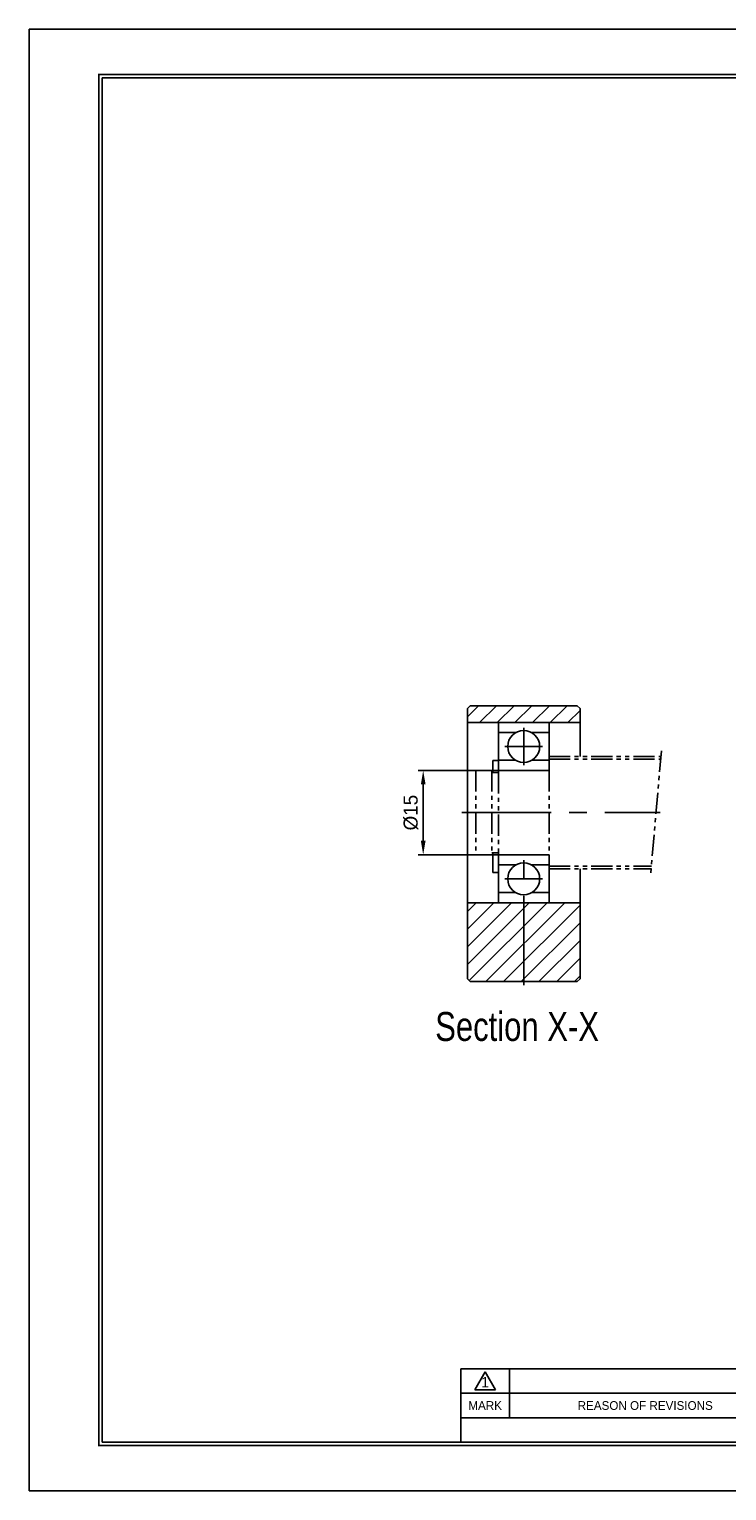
# Model space of a CAD drawing. Header units: millimetres. Extents: x 0 to 367, y 0 to 260.
# Tile 1 of 2: x 0 to 124, y 0 to 260. Entities that reach past the tile are written whole.
import ezdxf
from ezdxf.enums import TextEntityAlignment as Align

# ---------------------------------------------------------------- set-up
doc = ezdxf.new("R2010")
doc.units = ezdxf.units.MM
doc.linetypes.add('CENTER', pattern=[50.8, 31.75, -6.35, 6.35, -6.35])
doc.linetypes.add('PHANTOM', pattern=[2.5, 1.25, -0.25, 0.25, -0.25, 0.25, -0.25])
doc.layers.get('0').update_dxf_attribs({"linetype": 'CONTINUOUS'})
doc.layers.get('DEFPOINTS').update_dxf_attribs({"linetype": 'CONTINUOUS'})
for name, color, linetype in [('center', 1, 'CENTER'), ('L1', 7, 'CONTINUOUS'), ('OUTLINE', 7, 'CONTINUOUS'), ('phantom', 6, 'PHANTOM')]:
    doc.layers.add(name, color=color, linetype=linetype)
doc.dimstyles.get("Standard").update_dxf_attribs({"dimtxt": 2.5, "dimasz": 2.5, "dimexe": 0.9, "dimexo": 0, "dimgap": 0.9, "dimtad": 1, "dimdec": 3, "dimzin": 11, "dimdsep": 46, "dimtxsty": 'Standard', "dimcen": 0, "dimclrd": 5, "dimclre": 5, "dimclrt": 3, "dimadec": 0, "dimazin": 0, "dimtfac": 0.6, "dimtdec": 3, "dimtmove": 0, "dimatfit": 3, "dimfxl": 1.25, "dimtolj": 1, "dimtzin": 11, "dimarcsym": 0})

# ---------------------------------------------------------------- blocks, each defined once
blk = doc.blocks.new('표제란')
at = {"layer": 'L1', "color": 0}
for p, q in [((297, 210), (0, 210)), ((0, 210), (0, 0)), ((0, 0), (297, 0))]:
    blk.add_line(p, q, dxfattribs=at)
at = {"layer": 'L1'}
for p, q in [((160, 17.5), (62, 17.5)), ((62, 17.5), (62, 7)), ((64, 14.51), (65.5, 17.1)), ((65.5, 17.1), (67, 14.51)), ((69, 17.5), (69, 10.5)), ((147, 14), (62, 14)), ((64, 14.51), (67, 14.51)), ((147, 10.5), (62, 10.5))]:
    blk.add_line(p, q, dxfattribs=at)
at = {"layer": 'L1', "const_width": 0.25}
blk.add_lwpolyline([(290.5, 6.5), (290.5, 203.5), (10, 203.5), (10, 6.5)], close=True, dxfattribs=at)
at = {"layer": 'L1'}
blk.add_lwpolyline([(290, 7), (290, 203), (10.5, 203), (10.5, 7)], close=True, dxfattribs=at)
for s, height, p in [('1', 1.5, (65.5, 15.61)), ('MARK', 1.25, (65.5, 12.25)), ('REASON OF REVISIONS', 1.25, (88.5, 12.25))]:
    blk.add_text(s, height=height, dxfattribs=at).set_placement(p, align=Align.MIDDLE_CENTER)
for tag, p in [('필렛', (179.25, 10.9)), ('모따기', (179.25, 8.3))]:
    blk.add_attdef(tag, text='', height=1.15, dxfattribs=at).set_placement(p, align=Align.MIDDLE_LEFT)
at = {"layer": 'OUTLINE', "ltscale": 0.5}
for tag, p, height in [('TITLE', (237.17, 24.41), 2.5), ('도번', (251.18, 15.64), 2.5), ('SCALE', (253.78, 9.55), 1.2), ('DATE', (277.02, 9.51), 1.2)]:
    blk.add_attdef(tag, p, '', height=height, dxfattribs=at)
blk = doc.blocks.new('*D10')
at = {"layer": 'DEFPOINTS', "color": 0}
for p in [(83.32, 127.95), (69.97, 112.95), (83.32, 112.95)]:
    blk.add_point(p, dxfattribs=at)
at = {"layer": 'OUTLINE', "color": 5, "lineweight": -2}
for p, q in [((83.32, 127.95), (69.07, 127.95)), ((69.97, 125.45), (69.97, 115.45)), ((83.32, 112.95), (69.07, 112.95))]:
    blk.add_line(p, q, dxfattribs=at)
at = {"layer": 'OUTLINE', "color": 5}
for points in [[(69.55, 125.45), (70.39, 125.45), (69.97, 127.95)], [(69.55, 115.45), (70.39, 115.45), (69.97, 112.95)]]:
    blk.add_solid(points, dxfattribs=at)
at = {"layer": 'OUTLINE', "color": 3, "insert": (67.78, 120.45), "char_height": 2.5, "attachment_point": 5, "rotation": 90}
blk.add_mtext('\\A1;%%C15', dxfattribs=at)

msp = doc.modelspace()

# ---------------------------------------------------------------- hatches: boundary and pattern name
at = {"layer": 'OUTLINE'}
h = msp.add_hatch(dxfattribs=at)
h.set_pattern_fill('ANSI31', color=5, scale=0.7, style=0)
h.set_pattern_definition([(45, (-613.058, 112.9116), (-1.571545, 1.571545), [])])
h.paths.add_polyline_path([(97.8204, 136.4507), (97.8204, 138.9507), (97.3204, 139.4507), (78.3204, 139.4507), (77.8204, 138.9507), (77.8204, 136.4507)])
h.paths.add_polyline_path([(97.8204, 104.4507), (87.8204, 104.4507), (87.8204, 90.4507), (97.3204, 90.4507), (97.8204, 90.9507)])
h.paths.add_polyline_path([(87.8204, 104.4507), (77.8204, 104.4507), (77.8204, 90.9507), (78.3204, 90.4507), (87.8204, 90.4507)])

# ---------------------------------------------------------------- linework, layer by layer
at = {"layer": 'center', "ltscale": 0.5}
for p, q in [((87.8204, 135.5357), (87.8204, 128.8657)), ((91.1554, 132.2007), (84.4854, 132.2007)), ((76.8204, 120.4507), (112.0675, 120.4507)), ((87.8204, 89.7879), (87.8204, 112.0357)), ((91.1554, 108.7007), (84.4854, 108.7007))]:
    msp.add_line(p, q, dxfattribs=at)
at = {"layer": 'OUTLINE'}
for p, q in [((78.3204, 139.4507), (77.8204, 138.9507)), ((77.8204, 138.9507), (77.8204, 90.9507)), ((78.3204, 139.4507), (97.3204, 139.4507)), ((97.3204, 139.4507), (97.8204, 138.9507)), ((97.8204, 138.9507), (97.8204, 130.4507)), ((77.8204, 136.4507), (97.8204, 136.4507)), ((83.3204, 136.4507), (83.3204, 127.6007)), ((92.3204, 136.4507), (92.3204, 127.9507)), ((86.4029, 134.6558), (83.3204, 134.6558)), ((89.2379, 134.6558), (92.3204, 134.6558)), ((82.3204, 129.7007), (82.3204, 127.6007)), ((82.3204, 129.7007), (83.3204, 129.7007)), ((82.3204, 127.6007), (83.3204, 127.6007)), ((86.4029, 129.7455), (83.3204, 129.7455)), ((83.3204, 127.9507), (92.3204, 127.9507)), ((89.2379, 129.7455), (92.3204, 129.7455)), ((82.3204, 113.3007), (82.3204, 109.8132)), ((82.3204, 113.3007), (83.3204, 113.3007)), ((83.3204, 113.3007), (83.3204, 104.4507)), ((83.3204, 112.9507), (92.3204, 112.9507)), ((92.3204, 112.9507), (92.3204, 104.4507)), ((82.3204, 109.8132), (83.3204, 109.8132)), ((86.4029, 111.1558), (83.3204, 111.1558)), ((89.2379, 111.1558), (92.3204, 111.1558)), ((97.8204, 110.4507), (97.8204, 90.9507)), ((77.8204, 104.4507), (97.8204, 104.4507)), ((86.4029, 106.2455), (83.3204, 106.2455)), ((89.2379, 106.2455), (92.3204, 106.2455)), ((77.8204, 90.9507), (78.3204, 90.4507)), ((97.3204, 90.4507), (97.8204, 90.9507)), ((78.3204, 90.4507), (97.3204, 90.4507))]:
    msp.add_line(p, q, dxfattribs=at)
for centre in [(87.8204, 132.2007), (87.8204, 108.7007)]:
    msp.add_circle(centre, 2.835, dxfattribs=at)
at = {"layer": 'phantom', "ltscale": 3}
for p, q in [((92.3204, 130.4507), (112.2036, 130.4507)), ((92.3204, 129.9507), (112.1598, 129.9507)), ((112.2911, 131.4507), (110.3663, 109.4507)), ((79.3204, 127.9507), (79.3204, 112.9507)), ((79.3204, 127.9507), (82.1704, 127.9507)), ((82.1704, 127.9507), (82.1704, 112.9507)), ((82.1704, 127.6007), (82.3204, 127.6007)), ((83.3204, 127.6007), (83.3204, 113.3007)), ((92.3204, 127.9507), (92.3204, 112.9507)), ((79.3204, 112.9507), (82.1704, 112.9507)), ((82.1704, 113.3007), (82.3204, 113.3007)), ((92.3204, 110.9507), (110.4976, 110.9507)), ((92.3204, 110.4507), (110.4538, 110.4507))]:
    msp.add_line(p, q, dxfattribs=at)

# ---------------------------------------------------------------- block references
at = {"layer": 'OUTLINE', "xscale": 1.236197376, "yscale": 1.236197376, "zscale": 1.236197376}
msp.add_blockref('표제란', (0, 0), dxfattribs=at)

# ---------------------------------------------------------------- texts
at = {"lineweight": 9, "width": 0.8}
msp.add_text('Section X-X', height=5.148, dxfattribs=at).set_placement((72.1053, 79.8965))

# ---------------------------------------------------------------- dimensions: what is measured, and where the dimension line sits
at = {"layer": 'OUTLINE'}
dim = msp.add_linear_dim(base=(69.9694, 112.9507), p1=(83.3204, 127.9507), p2=(83.3204, 112.9507), angle=90, text='%%C<>', dimstyle='Standard', override={"dimgap": 0.9, "dimsah": 1, "dimse1": 0, "dimse2": 0, "dimsd1": 0, "dimsd2": 0, "dimtol": 0, "dimlim": 0}, dxfattribs=at)
dim.commit()
dim.dimension.update_dxf_attribs({"geometry": '*D10', "text_midpoint": (67.7845, 120.4507)})

doc.saveas('drawing.dxf')
